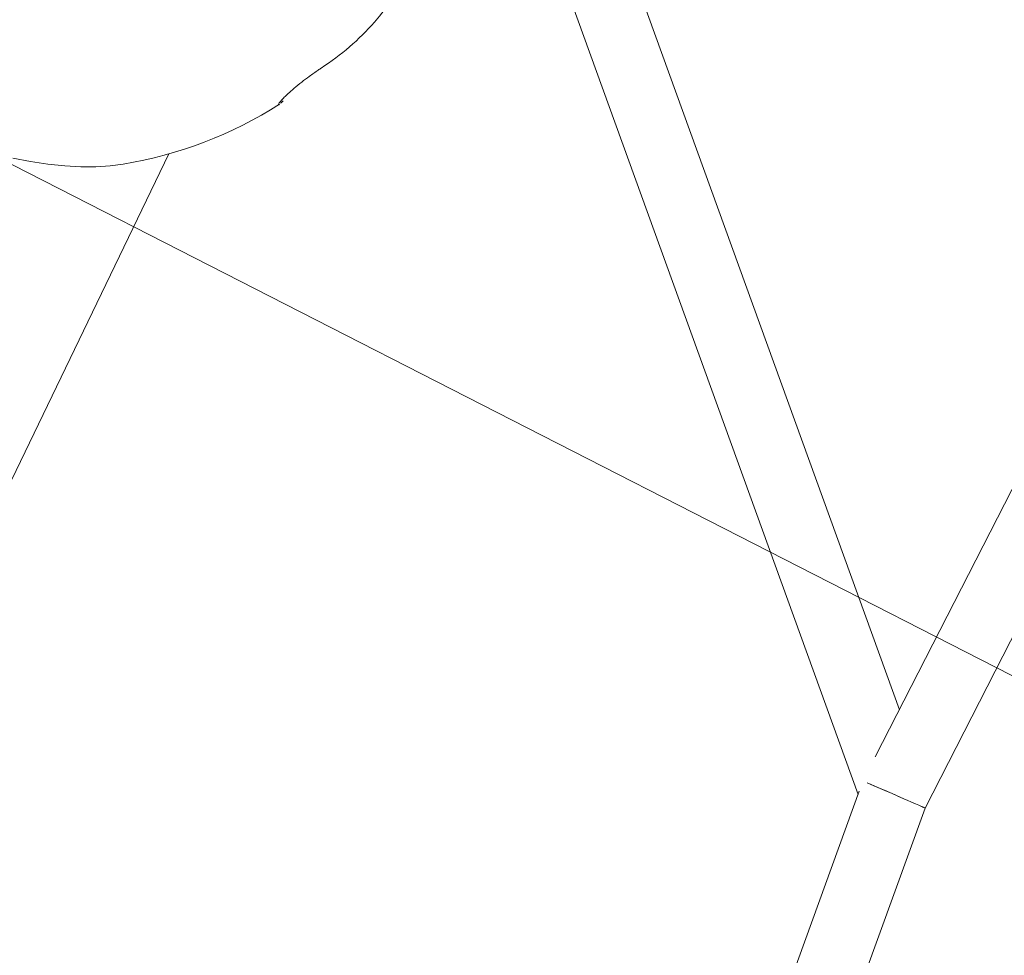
# Model space of a CAD drawing. Extents: x 5459245 to 5462690, y 5971016 to 5972523.
# Tile 112 of 136: x 5462451.538 to 5462451.771, y 5972212.977 to 5972213.198. Entities that reach past the tile are written whole.
import ezdxf

# ---------------------------------------------------------------- set-up
doc = ezdxf.new("R2010")
doc.units = 0
doc.layers.add('A_MAŁA ARCHITEKTURA', color=195, linetype='CONTINUOUS', lineweight=9)

# ---------------------------------------------------------------- blocks, each defined once
blk = doc.blocks.new('A$C43995eb0')
at = {"layer": 'A_MAŁA ARCHITEKTURA', "linetype": 'Continuous'}
for p, q in [((2833.7, -742.31), (2434.32, -792.46)), ((2437.89, -808.14), (2832.54, -758.58)), ((2434.32, -792.46), (2089.19, -792.46)), ((2091.71, -808.46), (2428.88, -808.46)), ((2416.4, -808.46), (2290.94, -942.8)), ((2302.63, -953.72), (2438.69, -808.04)), ((2355.18, -1003.87), (2355.31, -1003.93)), ((2493.56, -1019.38), (2377.94, -1021.99))]:
    blk.add_line(p, q, dxfattribs=at)
at = {"layer": 'A_MAŁA ARCHITEKTURA'}
blk.add_line((2397.12, -1481.29), (2397.12, -781.53), dxfattribs=at)
at = {"layer": 'A_MAŁA ARCHITEKTURA', "linetype": 'Continuous', "flags": 128}
blk.add_lwpolyline([(2385.06, -1030.53), (2386.8, -1033.07), (2388.52, -1035.98), (2390.16, -1039.18), (2391.7, -1042.64), (2393.13, -1046.35), (2394.45, -1050.28), (2395.65, -1054.42)], dxfattribs=at)
at = {"layer": 'A_MAŁA ARCHITEKTURA', "linetype": 'Continuous'}
for centre, radius, start, end in [((2304.78, -1090.16), 100, 76.5068, 109.9252), ((2313.29, -1051.72), 60.64, 60.0949, 75.8538), ((2353.51, -1008.52), 4.95, 70.1724, 92.1604), ((2304.78, -1090.16), 100, 36.6016, 59.4272)]:
    blk.add_arc(centre, radius, start, end, dxfattribs=at)
for start_param, end_param in [(6.282975, 8.889435), (0.00021, 1.167116), (1.167116, 2.606249)]:
    blk.add_ellipse((2434.82, -800.46), major_axis=(-0.5, 8), ratio=0.003359, start_param=start_param, end_param=end_param, dxfattribs=at)
blk.add_open_spline([(2355.63, -1004.09), (2355.69, -1004.12), (2356, -1004.26), (2355.73, -1004.31), (2354.85, -1004.15), (2353.69, -1003.82), (2352.45, -1003.4), (2350.75, -1002.74), (2348.64, -1001.81), (2346.38, -1000.7), (2344.7, -999.81), (2343.77, -999.29), (2343.52, -999.15)], degree=3, knots=[0, 0, 0, 0, 0.058577, 0.257435, 0.415602, 0.495782, 0.575747, 0.671035, 0.766908, 0.852081, 0.959496, 1, 1, 1, 1], dxfattribs=at)

msp = doc.modelspace()

# ---------------------------------------------------------------- block references
at = {"layer": 'A_MAŁA ARCHITEKTURA', "xscale": 0.001, "yscale": 0.001, "zscale": 0.001, "rotation": 242.9301705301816}
msp.add_blockref('A$C43995eb0', (5462453.5658, 5972214.81866), dxfattribs=at)

doc.saveas('drawing.dxf')
